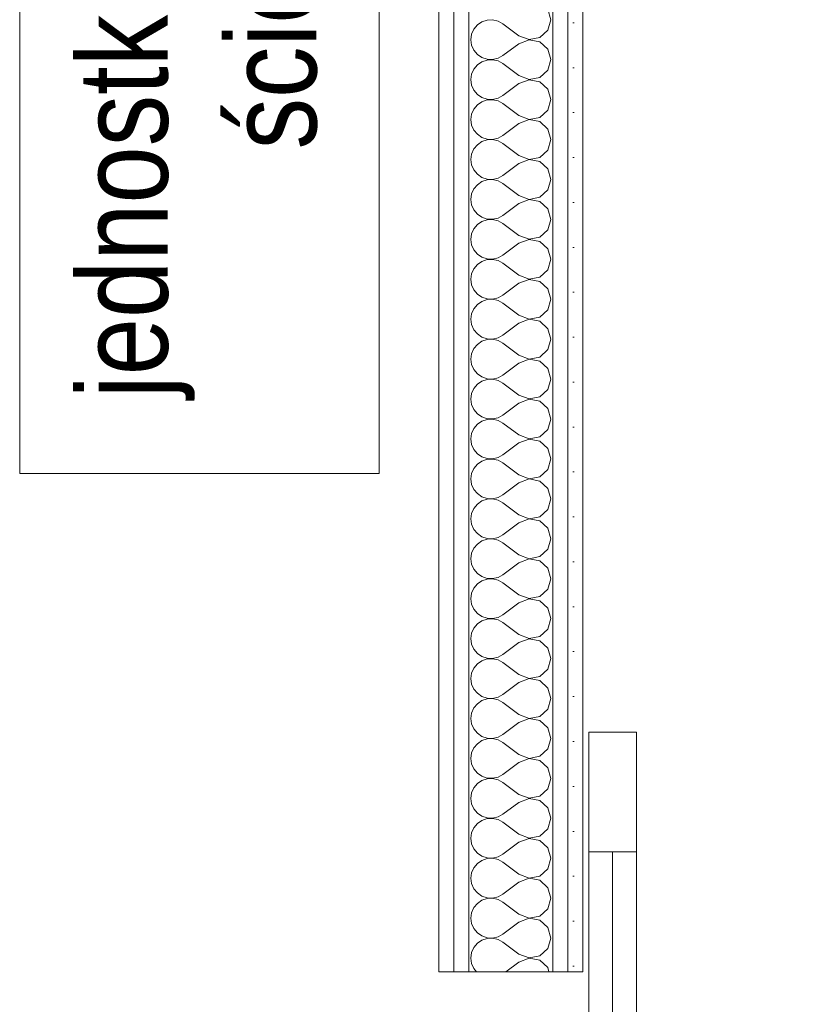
# Model space of a CAD drawing. Header units: millimetres. Extents: x 27262 to 215252, y 16288 to 306312.
# Tile 66 of 76: x 143653 to 144152, y 180595 to 181211. Entities that reach past the tile are written whole.
import ezdxf

# ---------------------------------------------------------------- set-up
doc = ezdxf.new("R2010")
doc.units = ezdxf.units.MM
doc.layers.add('Drzwi ArchiCAD', color=252, linetype='Continuous')
doc.layers.add('ROZBUDOWA_NOWE_DZIAŁOWE', color=252, linetype='Continuous')
for name, color, linetype, lineweight in [('Drzwi ArchiCAD_Nr_pióra__24', 252, 'Continuous', 15), ('Drzwi ArchiCAD_Nr_pióra__4', 252, 'Continuous', 13), ('PRZEBUDOWA_KLIMATYZACJA_Nr_pióra__10', 252, 'Continuous', 13), ('PRZEBUDOWA_KLIMATYZACJA_Nr_pióra__61', 252, 'Continuous', 13), ('ROZBUDOWA_NOWE_DZIAŁOWE_Nr_pióra__24', 252, 'Continuous', 15), ('ROZBUDOWA_NOWE_DZIAŁOWE_Nr_pióra__4', 252, 'Continuous', 13), ('ROZBUDOWA_NOWE_DZIAŁOWE_Nr_pióra__47', 252, 'Continuous', 15), ('ROZBUDOWA_NOWE_DZIAŁOWE_Nr_pióra__67', 252, 'Continuous', 13)]:
    doc.layers.add(name, color=color, linetype=linetype, lineweight=lineweight)
doc.layers.get('ROZBUDOWA_NOWE_DZIAŁOWE').off()
doc.styles.add('GENERATED_STYLE_1', font='ARIALN.TTF')
pattern_1 = [(0, (0, 0), (0, 37.5), [0, -37.5])]

# ---------------------------------------------------------------- blocks, each defined once
blk = doc.blocks.new('*X581')
at = {"layer": 'ROZBUDOWA_NOWE_DZIAŁOWE_Nr_pióra__4', "linetype": 'Continuous'}
for p, q in [((212289.82, 119916.67), (212287.33, 119925.43)), ((212225.65, 119908.76), (212223.79, 119904.55)), ((212228.58, 119912.3), (212225.65, 119908.76)), ((212232.37, 119914.91), (212228.58, 119912.3)), ((212236.73, 119916.38), (212232.37, 119914.91)), ((212241.32, 119916.6), (212236.73, 119916.38)), ((212245.8, 119915.56), (212241.32, 119916.6)), ((212249.82, 119913.33), (212245.8, 119915.56)), ((212263.16, 119903.33), (212249.82, 119913.33)), ((212287.33, 119907.9), (212289.82, 119916.67)), ((212223.79, 119904.55), (212223.16, 119900)), ((212263.16, 119903.33), (212271.66, 119900.07)), ((212271.66, 119900.07), (212280.61, 119901.76)), ((212280.61, 119901.76), (212287.33, 119907.9)), ((212223.16, 119900), (212223.79, 119895.45)), ((212223.79, 119895.45), (212225.65, 119891.24)), ((212263.16, 119896.67), (212249.82, 119886.67)), ((212271.66, 119899.93), (212263.16, 119896.67)), ((212280.61, 119898.24), (212271.66, 119899.93)), ((212287.33, 119892.1), (212280.61, 119898.24)), ((212289.82, 119883.33), (212287.33, 119892.1)), ((212225.65, 119891.24), (212228.58, 119887.7)), ((212228.58, 119887.7), (212232.37, 119885.09)), ((212232.37, 119885.09), (212236.73, 119883.62)), ((212241.32, 119883.4), (212245.8, 119884.44)), ((212245.8, 119884.44), (212249.82, 119886.67)), ((212228.58, 119878.97), (212225.65, 119875.43)), ((212232.37, 119881.57), (212228.58, 119878.97)), ((212236.73, 119883.04), (212232.37, 119881.57)), ((212236.73, 119883.62), (212241.32, 119883.4)), ((212241.32, 119883.27), (212236.73, 119883.04)), ((212245.8, 119882.23), (212241.32, 119883.27)), ((212249.82, 119880), (212245.8, 119882.23)), ((212263.16, 119870), (212249.82, 119880)), ((212287.33, 119874.57), (212289.82, 119883.33)), ((212223.79, 119871.22), (212223.16, 119866.67)), ((212225.65, 119875.43), (212223.79, 119871.22)), ((212263.16, 119870), (212271.66, 119866.73)), ((212271.66, 119866.73), (212280.61, 119868.43)), ((212280.61, 119868.43), (212287.33, 119874.57)), ((212223.16, 119866.67), (212223.79, 119862.11)), ((212223.79, 119862.11), (212225.65, 119857.9)), ((212263.16, 119863.33), (212249.82, 119853.33)), ((212271.66, 119866.6), (212263.16, 119863.33)), ((212280.61, 119864.91), (212271.66, 119866.6)), ((212287.33, 119858.76), (212280.61, 119864.91)), ((212225.65, 119857.9), (212228.58, 119854.36)), ((212228.58, 119854.36), (212232.37, 119851.76)), ((212232.37, 119851.76), (212236.73, 119850.29)), ((212241.32, 119850.07), (212245.8, 119851.11)), ((212245.8, 119851.11), (212249.82, 119853.33)), ((212289.82, 119850), (212287.33, 119858.76)), ((212228.58, 119845.64), (212225.65, 119842.1)), ((212232.37, 119848.24), (212228.58, 119845.64)), ((212236.73, 119849.71), (212232.37, 119848.24)), ((212236.73, 119850.29), (212241.32, 119850.07)), ((212241.32, 119849.93), (212236.73, 119849.71)), ((212245.8, 119848.89), (212241.32, 119849.93)), ((212249.82, 119846.67), (212245.8, 119848.89)), ((212263.16, 119836.67), (212249.82, 119846.67)), ((212287.33, 119841.24), (212289.82, 119850)), ((212223.79, 119837.89), (212223.16, 119833.33)), ((212225.65, 119842.1), (212223.79, 119837.89)), ((212263.16, 119836.67), (212271.66, 119833.4)), ((212271.66, 119833.4), (212280.61, 119835.09)), ((212280.61, 119835.09), (212287.33, 119841.24)), ((212223.16, 119833.33), (212223.79, 119828.78)), ((212223.79, 119828.78), (212225.65, 119824.57)), ((212263.16, 119830), (212249.82, 119820)), ((212271.66, 119833.27), (212263.16, 119830)), ((212280.61, 119831.57), (212271.66, 119833.27)), ((212287.33, 119825.43), (212280.61, 119831.57)), ((212225.65, 119824.57), (212228.58, 119821.03)), ((212228.58, 119821.03), (212232.37, 119818.43)), ((212232.37, 119818.43), (212236.73, 119816.96)), ((212245.8, 119817.77), (212249.82, 119820)), ((212289.82, 119816.67), (212287.33, 119825.43)), ((212228.58, 119812.3), (212225.65, 119808.76)), ((212232.37, 119814.91), (212228.58, 119812.3)), ((212236.73, 119816.38), (212232.37, 119814.91)), ((212236.73, 119816.96), (212241.32, 119816.73)), ((212241.32, 119816.6), (212236.73, 119816.38)), ((212241.32, 119816.73), (212245.8, 119817.77)), ((212245.8, 119815.56), (212241.32, 119816.6)), ((212249.82, 119813.33), (212245.8, 119815.56)), ((212263.16, 119803.33), (212249.82, 119813.33)), ((212287.33, 119807.9), (212289.82, 119816.67)), ((212223.79, 119804.55), (212223.16, 119800)), ((212225.65, 119808.76), (212223.79, 119804.55)), ((212263.16, 119803.33), (212271.66, 119800.07)), ((212271.66, 119800.07), (212280.61, 119801.76)), ((212280.61, 119801.76), (212287.33, 119807.9)), ((212223.16, 119800), (212223.79, 119795.45)), ((212223.79, 119795.45), (212225.65, 119791.24)), ((212263.16, 119796.67), (212249.82, 119786.67)), ((212271.66, 119799.93), (212263.16, 119796.67)), ((212280.61, 119798.24), (212271.66, 119799.93)), ((212287.33, 119792.1), (212280.61, 119798.24)), ((212225.65, 119791.24), (212228.58, 119787.7)), ((212228.58, 119787.7), (212232.37, 119785.09)), ((212245.8, 119784.44), (212249.82, 119786.67)), ((212289.82, 119783.33), (212287.33, 119792.1)), ((212228.58, 119778.97), (212225.65, 119775.43)), ((212232.37, 119781.57), (212228.58, 119778.97)), ((212232.37, 119785.09), (212236.73, 119783.62)), ((212236.73, 119783.04), (212232.37, 119781.57)), ((212236.73, 119783.62), (212241.32, 119783.4)), ((212241.32, 119783.27), (212236.73, 119783.04)), ((212241.32, 119783.4), (212245.8, 119784.44)), ((212245.8, 119782.23), (212241.32, 119783.27)), ((212249.82, 119780), (212245.8, 119782.23)), ((212263.16, 119770), (212249.82, 119780)), ((212287.33, 119774.57), (212289.82, 119783.33)), ((212223.79, 119771.22), (212223.16, 119766.67)), ((212225.65, 119775.43), (212223.79, 119771.22)), ((212263.16, 119770), (212271.66, 119766.73)), ((212280.61, 119768.43), (212287.33, 119774.57)), ((212223.16, 119766.67), (212223.79, 119762.11)), ((212223.79, 119762.11), (212225.65, 119757.9)), ((212263.16, 119763.33), (212249.82, 119753.33)), ((212271.66, 119766.6), (212263.16, 119763.33)), ((212271.66, 119766.73), (212280.61, 119768.43)), ((212280.61, 119764.91), (212271.66, 119766.6)), ((212287.33, 119758.76), (212280.61, 119764.91)), ((212225.65, 119757.9), (212228.58, 119754.36)), ((212228.58, 119754.36), (212232.37, 119751.76)), ((212245.8, 119751.11), (212249.82, 119753.33)), ((212289.82, 119750), (212287.33, 119758.76)), ((212228.58, 119745.64), (212225.65, 119742.1)), ((212232.37, 119748.24), (212228.58, 119745.64)), ((212232.37, 119751.76), (212236.73, 119750.29)), ((212236.73, 119749.71), (212232.37, 119748.24)), ((212236.73, 119750.29), (212241.32, 119750.07)), ((212241.32, 119749.93), (212236.73, 119749.71)), ((212241.32, 119750.07), (212245.8, 119751.11)), ((212245.8, 119748.89), (212241.32, 119749.93)), ((212249.82, 119746.67), (212245.8, 119748.89)), ((212263.16, 119736.67), (212249.82, 119746.67)), ((212287.33, 119741.24), (212289.82, 119750)), ((212223.79, 119737.89), (212223.16, 119733.33)), ((212225.65, 119742.1), (212223.79, 119737.89)), ((212263.16, 119736.67), (212271.66, 119733.4)), ((212280.61, 119735.09), (212287.33, 119741.24)), ((212223.16, 119733.33), (212223.79, 119728.78)), ((212223.79, 119728.78), (212225.65, 119724.57)), ((212263.16, 119730), (212249.82, 119720)), ((212271.66, 119733.27), (212263.16, 119730)), ((212271.66, 119733.4), (212280.61, 119735.09)), ((212280.61, 119731.57), (212271.66, 119733.27)), ((212287.33, 119725.43), (212280.61, 119731.57)), ((212225.65, 119724.57), (212228.58, 119721.03)), ((212228.58, 119721.03), (212232.37, 119718.43)), ((212245.8, 119717.77), (212249.82, 119720)), ((212289.82, 119716.67), (212287.33, 119725.43)), ((212228.58, 119712.3), (212225.65, 119708.76)), ((212232.37, 119714.91), (212228.58, 119712.3)), ((212232.37, 119718.43), (212236.73, 119716.96)), ((212236.73, 119716.38), (212232.37, 119714.91)), ((212236.73, 119716.96), (212241.32, 119716.73)), ((212241.32, 119716.6), (212236.73, 119716.38)), ((212241.32, 119716.73), (212245.8, 119717.77)), ((212245.8, 119715.56), (212241.32, 119716.6)), ((212249.82, 119713.33), (212245.8, 119715.56)), ((212263.16, 119703.33), (212249.82, 119713.33)), ((212287.33, 119707.9), (212289.82, 119716.67)), ((212223.79, 119704.55), (212223.16, 119700)), ((212225.65, 119708.76), (212223.79, 119704.55)), ((212263.16, 119703.33), (212271.66, 119700.07)), ((212280.61, 119701.76), (212287.33, 119707.9)), ((212223.16, 119700), (212223.79, 119695.45)), ((212223.79, 119695.45), (212225.65, 119691.24)), ((212263.16, 119696.67), (212249.82, 119686.67)), ((212271.66, 119699.93), (212263.16, 119696.67)), ((212271.66, 119700.07), (212280.61, 119701.76)), ((212280.61, 119698.24), (212271.66, 119699.93)), ((212287.33, 119692.1), (212280.61, 119698.24)), ((212225.65, 119691.24), (212228.58, 119687.7)), ((212228.58, 119687.7), (212232.37, 119685.09)), ((212245.8, 119684.44), (212249.82, 119686.67)), ((212289.82, 119683.33), (212287.33, 119692.1)), ((212228.58, 119678.97), (212225.65, 119675.43)), ((212232.37, 119681.57), (212228.58, 119678.97)), ((212232.37, 119685.09), (212236.73, 119683.62)), ((212236.73, 119683.04), (212232.37, 119681.57)), ((212236.73, 119683.62), (212241.32, 119683.4)), ((212241.32, 119683.27), (212236.73, 119683.04)), ((212241.32, 119683.4), (212245.8, 119684.44)), ((212245.8, 119682.23), (212241.32, 119683.27)), ((212249.82, 119680), (212245.8, 119682.23)), ((212263.16, 119670), (212249.82, 119680)), ((212287.33, 119674.57), (212289.82, 119683.33)), ((212223.79, 119671.22), (212223.16, 119666.67)), ((212225.65, 119675.43), (212223.79, 119671.22)), ((212280.61, 119668.43), (212287.33, 119674.57)), ((212223.16, 119666.67), (212223.79, 119662.11)), ((212223.79, 119662.11), (212225.65, 119657.9)), ((212263.16, 119663.33), (212249.82, 119653.33)), ((212263.16, 119670), (212271.66, 119666.73)), ((212271.66, 119666.6), (212263.16, 119663.33)), ((212271.66, 119666.73), (212280.61, 119668.43)), ((212280.61, 119664.91), (212271.66, 119666.6)), ((212287.33, 119658.76), (212280.61, 119664.91)), ((212225.65, 119657.9), (212228.58, 119654.36)), ((212228.58, 119654.36), (212232.37, 119651.76)), ((212289.82, 119650), (212287.33, 119658.76)), ((212228.58, 119645.64), (212225.65, 119642.1)), ((212232.37, 119648.24), (212228.58, 119645.64)), ((212232.37, 119651.76), (212236.73, 119650.29)), ((212236.73, 119649.71), (212232.37, 119648.24)), ((212236.73, 119650.29), (212241.32, 119650.07)), ((212241.32, 119649.93), (212236.73, 119649.71)), ((212241.32, 119650.07), (212245.8, 119651.11)), ((212245.8, 119648.89), (212241.32, 119649.93)), ((212245.8, 119651.11), (212249.82, 119653.33)), ((212249.82, 119646.67), (212245.8, 119648.89)), ((212263.16, 119636.67), (212249.82, 119646.67)), ((212287.33, 119641.24), (212289.82, 119650)), ((212223.79, 119637.89), (212223.16, 119633.33)), ((212225.65, 119642.1), (212223.79, 119637.89)), ((212280.61, 119635.09), (212287.33, 119641.24)), ((212223.16, 119633.33), (212223.79, 119628.78)), ((212263.16, 119630), (212249.82, 119620)), ((212263.16, 119636.67), (212271.66, 119633.4)), ((212271.66, 119633.27), (212263.16, 119630)), ((212271.66, 119633.4), (212280.61, 119635.09)), ((212280.61, 119631.57), (212271.66, 119633.27)), ((212287.33, 119625.43), (212280.61, 119631.57)), ((212223.79, 119628.78), (212225.65, 119624.57)), ((212225.65, 119624.57), (212228.58, 119621.03)), ((212228.58, 119621.03), (212232.37, 119618.43)), ((212289.82, 119616.67), (212287.33, 119625.43)), ((212232.37, 119614.91), (212228.58, 119612.3)), ((212232.37, 119618.43), (212236.73, 119616.96)), ((212236.73, 119616.38), (212232.37, 119614.91)), ((212236.73, 119616.96), (212241.32, 119616.73)), ((212241.32, 119616.6), (212236.73, 119616.38)), ((212241.32, 119616.73), (212245.8, 119617.77)), ((212245.8, 119615.56), (212241.32, 119616.6)), ((212245.8, 119617.77), (212249.82, 119620)), ((212249.82, 119613.33), (212245.8, 119615.56)), ((212263.16, 119603.33), (212249.82, 119613.33)), ((212287.33, 119607.9), (212289.82, 119616.67)), ((212223.79, 119604.55), (212223.16, 119600)), ((212225.65, 119608.76), (212223.79, 119604.55)), ((212228.58, 119612.3), (212225.65, 119608.76)), ((212280.61, 119601.76), (212287.33, 119607.9)), ((212223.16, 119600), (212223.79, 119595.45)), ((212263.16, 119596.67), (212249.82, 119586.67)), ((212263.16, 119603.33), (212271.66, 119600.07)), ((212271.66, 119599.93), (212263.16, 119596.67)), ((212271.66, 119600.07), (212280.61, 119601.76)), ((212280.61, 119598.24), (212271.66, 119599.93)), ((212287.33, 119592.1), (212280.61, 119598.24)), ((212223.79, 119595.45), (212225.65, 119591.24)), ((212225.65, 119591.24), (212228.58, 119587.7)), ((212289.82, 119583.33), (212287.33, 119592.1)), ((212228.58, 119587.7), (212232.37, 119585.09)), ((212232.37, 119581.57), (212228.58, 119578.97)), ((212232.37, 119585.09), (212236.73, 119583.62)), ((212236.73, 119583.04), (212232.37, 119581.57)), ((212236.73, 119583.62), (212241.32, 119583.4)), ((212241.32, 119583.27), (212236.73, 119583.04)), ((212241.32, 119583.4), (212245.8, 119584.44)), ((212245.8, 119582.23), (212241.32, 119583.27)), ((212245.8, 119584.44), (212249.82, 119586.67)), ((212249.82, 119580), (212245.8, 119582.23)), ((212263.16, 119570), (212249.82, 119580)), ((212287.33, 119574.57), (212289.82, 119583.33)), ((212225.65, 119575.43), (212223.79, 119571.22)), ((212228.58, 119578.97), (212225.65, 119575.43)), ((212280.61, 119568.43), (212287.33, 119574.57)), ((212223.79, 119571.22), (212223.16, 119566.67)), ((212223.16, 119566.67), (212223.79, 119562.11)), ((212263.16, 119563.33), (212249.82, 119553.33)), ((212263.16, 119570), (212271.66, 119566.73)), ((212271.66, 119566.6), (212263.16, 119563.33)), ((212271.66, 119566.73), (212280.61, 119568.43)), ((212280.61, 119564.91), (212271.66, 119566.6)), ((212287.33, 119558.76), (212280.61, 119564.91)), ((212223.79, 119562.11), (212225.65, 119557.9)), ((212225.65, 119557.9), (212228.58, 119554.36)), ((212289.82, 119550), (212287.33, 119558.76)), ((212228.58, 119554.36), (212232.37, 119551.76)), ((212232.37, 119548.24), (212228.58, 119545.64)), ((212232.37, 119551.76), (212236.73, 119550.29)), ((212236.73, 119549.71), (212232.37, 119548.24)), ((212236.73, 119550.29), (212241.32, 119550.07)), ((212241.32, 119549.93), (212236.73, 119549.71)), ((212241.32, 119550.07), (212245.8, 119551.11)), ((212245.8, 119548.89), (212241.32, 119549.93)), ((212245.8, 119551.11), (212249.82, 119553.33)), ((212249.82, 119546.67), (212245.8, 119548.89)), ((212287.33, 119541.24), (212289.82, 119550)), ((212225.65, 119542.1), (212223.79, 119537.89)), ((212228.58, 119545.64), (212225.65, 119542.1)), ((212263.16, 119536.67), (212249.82, 119546.67)), ((212280.61, 119535.09), (212287.33, 119541.24)), ((212223.79, 119537.89), (212223.16, 119533.33)), ((212223.16, 119533.33), (212223.79, 119528.78)), ((212263.16, 119536.67), (212271.66, 119533.4)), ((212271.66, 119533.27), (212263.16, 119530)), ((212271.66, 119533.4), (212280.61, 119535.09)), ((212280.61, 119531.57), (212271.66, 119533.27)), ((212287.33, 119525.43), (212280.61, 119531.57)), ((212223.79, 119528.78), (212225.65, 119524.57)), ((212225.65, 119524.57), (212228.58, 119521.03)), ((212263.16, 119530), (212249.82, 119520)), ((212289.82, 119516.67), (212287.33, 119525.43)), ((212228.58, 119521.03), (212232.37, 119518.43)), ((212232.37, 119514.91), (212228.58, 119512.3)), ((212232.37, 119518.43), (212236.73, 119516.96)), ((212236.73, 119516.38), (212232.37, 119514.91)), ((212236.73, 119516.96), (212241.32, 119516.73)), ((212241.32, 119516.6), (212236.73, 119516.38)), ((212241.32, 119516.73), (212245.8, 119517.77)), ((212245.8, 119515.56), (212241.32, 119516.6)), ((212245.8, 119517.77), (212249.82, 119520)), ((212249.82, 119513.33), (212245.8, 119515.56)), ((212287.33, 119507.9), (212289.82, 119516.67)), ((212225.65, 119508.76), (212223.79, 119504.55)), ((212228.58, 119512.3), (212225.65, 119508.76)), ((212263.16, 119503.33), (212249.82, 119513.33)), ((212280.61, 119501.76), (212287.33, 119507.9)), ((212223.79, 119504.55), (212223.16, 119500)), ((212223.16, 119500), (212223.79, 119495.45)), ((212263.16, 119503.33), (212271.66, 119500.07)), ((212271.66, 119499.93), (212263.16, 119496.67)), ((212271.66, 119500.07), (212280.61, 119501.76)), ((212280.61, 119498.24), (212271.66, 119499.93)), ((212287.33, 119492.1), (212280.61, 119498.24)), ((212223.79, 119495.45), (212225.65, 119491.24)), ((212225.65, 119491.24), (212228.58, 119487.7)), ((212263.16, 119496.67), (212249.82, 119486.67)), ((212289.82, 119483.33), (212287.33, 119492.1)), ((212228.58, 119487.7), (212232.37, 119485.09)), ((212232.37, 119481.57), (212228.58, 119478.97)), ((212232.37, 119485.09), (212236.73, 119483.62)), ((212236.73, 119483.04), (212232.37, 119481.57)), ((212236.73, 119483.62), (212241.32, 119483.4)), ((212241.32, 119483.27), (212236.73, 119483.04)), ((212241.32, 119483.4), (212245.8, 119484.44)), ((212245.8, 119482.23), (212241.32, 119483.27)), ((212245.8, 119484.44), (212249.82, 119486.67)), ((212249.82, 119480), (212245.8, 119482.23)), ((212287.33, 119474.57), (212289.82, 119483.33)), ((212225.65, 119475.43), (212223.79, 119471.22)), ((212228.58, 119478.97), (212225.65, 119475.43)), ((212263.16, 119470), (212249.82, 119480)), ((212280.61, 119468.43), (212287.33, 119474.57)), ((212223.79, 119471.22), (212223.16, 119466.67)), ((212223.16, 119466.67), (212223.79, 119462.11)), ((212263.16, 119470), (212271.66, 119466.73)), ((212271.66, 119466.6), (212263.16, 119463.33)), ((212271.66, 119466.73), (212280.61, 119468.43)), ((212280.61, 119464.91), (212271.66, 119466.6)), ((212287.33, 119458.76), (212280.61, 119464.91)), ((212223.79, 119462.11), (212225.65, 119457.9)), ((212225.65, 119457.9), (212228.58, 119454.36)), ((212263.16, 119463.33), (212249.82, 119453.33)), ((212289.82, 119450), (212287.33, 119458.76)), ((212228.58, 119454.36), (212232.37, 119451.76)), ((212232.37, 119448.24), (212228.58, 119445.64)), ((212232.37, 119451.76), (212236.73, 119450.29)), ((212236.73, 119449.71), (212232.37, 119448.24)), ((212236.73, 119450.29), (212241.32, 119450.07)), ((212241.32, 119449.93), (212236.73, 119449.71)), ((212241.32, 119450.07), (212245.8, 119451.11)), ((212245.8, 119448.89), (212241.32, 119449.93)), ((212245.8, 119451.11), (212249.82, 119453.33)), ((212249.82, 119446.67), (212245.8, 119448.89)), ((212287.33, 119441.24), (212289.82, 119450)), ((212225.65, 119442.1), (212223.79, 119437.89)), ((212228.58, 119445.64), (212225.65, 119442.1)), ((212263.16, 119436.67), (212249.82, 119446.67)), ((212280.61, 119435.09), (212287.33, 119441.24)), ((212223.79, 119437.89), (212223.16, 119433.33)), ((212223.16, 119433.33), (212223.79, 119428.78)), ((212263.16, 119436.67), (212271.66, 119433.4)), ((212271.66, 119433.27), (212263.16, 119430)), ((212271.66, 119433.4), (212280.61, 119435.09)), ((212280.61, 119431.57), (212271.66, 119433.27)), ((212223.79, 119428.78), (212225.65, 119424.57)), ((212225.65, 119424.57), (212228.58, 119421.03)), ((212263.16, 119430), (212249.82, 119420)), ((212287.33, 119425.43), (212280.61, 119431.57)), ((212289.82, 119416.67), (212287.33, 119425.43)), ((212228.58, 119421.03), (212232.37, 119418.43)), ((212232.37, 119418.43), (212236.73, 119416.96)), ((212236.73, 119416.38), (212232.37, 119414.91)), ((212236.73, 119416.96), (212241.32, 119416.73)), ((212241.32, 119416.6), (212236.73, 119416.38)), ((212241.32, 119416.73), (212245.8, 119417.77)), ((212245.8, 119415.56), (212241.32, 119416.6)), ((212245.8, 119417.77), (212249.82, 119420)), ((212249.82, 119413.33), (212245.8, 119415.56)), ((212287.33, 119407.9), (212289.82, 119416.67)), ((212225.65, 119408.76), (212223.79, 119404.55)), ((212228.58, 119412.3), (212225.65, 119408.76)), ((212232.37, 119414.91), (212228.58, 119412.3)), ((212263.16, 119403.33), (212249.82, 119413.33)), ((212280.61, 119401.76), (212287.33, 119407.9)), ((212223.79, 119404.55), (212223.16, 119400)), ((212223.16, 119400), (212223.79, 119395.45)), ((212263.16, 119403.33), (212271.66, 119400.07)), ((212271.66, 119399.93), (212263.16, 119396.67)), ((212271.66, 119400.07), (212280.61, 119401.76)), ((212280.61, 119398.24), (212271.66, 119399.93)), ((212223.79, 119395.45), (212225.65, 119391.24)), ((212225.65, 119391.24), (212228.58, 119387.7)), ((212263.16, 119396.67), (212249.82, 119386.67)), ((212287.33, 119392.1), (212280.61, 119398.24)), ((212289.82, 119383.33), (212287.33, 119392.1)), ((212228.58, 119387.7), (212232.37, 119385.09)), ((212232.37, 119385.09), (212236.73, 119383.62)), ((212236.73, 119383.04), (212232.37, 119381.57)), ((212236.73, 119383.62), (212241.32, 119383.4)), ((212241.32, 119383.27), (212236.73, 119383.04)), ((212241.32, 119383.4), (212245.8, 119384.44)), ((212245.8, 119382.23), (212241.32, 119383.27)), ((212245.8, 119384.44), (212249.82, 119386.67)), ((212287.33, 119374.57), (212289.82, 119383.33)), ((212225.65, 119375.43), (212223.79, 119371.22)), ((212228.58, 119378.97), (212225.65, 119375.43)), ((212232.37, 119381.57), (212228.58, 119378.97)), ((212249.82, 119380), (212245.8, 119382.23)), ((212263.16, 119370), (212249.82, 119380)), ((212280.61, 119368.43), (212287.33, 119374.57)), ((212223.79, 119371.22), (212223.16, 119366.67)), ((212223.16, 119366.67), (212223.79, 119362.11)), ((212263.16, 119370), (212271.66, 119366.73)), ((212271.66, 119366.6), (212263.16, 119363.33)), ((212271.66, 119366.73), (212280.61, 119368.43)), ((212280.61, 119364.91), (212271.66, 119366.6)), ((212223.79, 119362.11), (212225.65, 119357.9)), ((212225.65, 119357.9), (212228.58, 119354.36)), ((212263.16, 119363.33), (212249.82, 119353.33)), ((212287.33, 119358.76), (212280.61, 119364.91)), ((212289.82, 119350), (212287.33, 119358.76)), ((212228.58, 119354.36), (212232.37, 119351.76)), ((212232.37, 119351.76), (212236.73, 119350.29)), ((212236.73, 119349.71), (212232.37, 119348.24)), ((212236.73, 119350.29), (212241.32, 119350.07)), ((212241.32, 119349.93), (212236.73, 119349.71)), ((212241.32, 119350.07), (212245.8, 119351.11)), ((212245.8, 119348.89), (212241.32, 119349.93)), ((212245.8, 119351.11), (212249.82, 119353.33)), ((212287.33, 119341.24), (212289.82, 119350)), ((212225.65, 119342.1), (212223.79, 119337.89)), ((212228.58, 119345.64), (212225.65, 119342.1)), ((212232.37, 119348.24), (212228.58, 119345.64)), ((212249.82, 119346.67), (212245.8, 119348.89)), ((212263.16, 119336.67), (212249.82, 119346.67)), ((212223.79, 119337.89), (212223.16, 119333.33)), ((212223.16, 119333.33), (212223.79, 119328.78)), ((212263.16, 119336.67), (212271.66, 119333.4)), ((212271.66, 119333.27), (212263.16, 119330)), ((212271.66, 119333.4), (212280.61, 119335.09)), ((212280.61, 119331.57), (212271.66, 119333.27)), ((212280.61, 119335.09), (212287.33, 119341.24)), ((212223.79, 119328.78), (212225.65, 119324.57)), ((212263.16, 119330), (212249.82, 119320)), ((212287.33, 119325.43), (212280.61, 119331.57)), ((212289.82, 119316.67), (212287.33, 119325.43)), ((212225.65, 119324.57), (212228.58, 119321.03)), ((212228.58, 119321.03), (212232.37, 119318.43)), ((212232.37, 119318.43), (212236.73, 119316.96)), ((212236.73, 119316.96), (212241.32, 119316.73)), ((212241.32, 119316.73), (212245.8, 119317.77)), ((212245.8, 119317.77), (212249.82, 119320)), ((212287.33, 119307.9), (212289.82, 119316.67)), ((212225.65, 119308.76), (212223.79, 119304.55)), ((212228.58, 119312.3), (212225.65, 119308.76)), ((212232.37, 119314.91), (212228.58, 119312.3)), ((212236.73, 119316.38), (212232.37, 119314.91)), ((212241.32, 119316.6), (212236.73, 119316.38)), ((212245.8, 119315.56), (212241.32, 119316.6)), ((212249.82, 119313.33), (212245.8, 119315.56)), ((212263.16, 119303.33), (212249.82, 119313.33)), ((212223.79, 119304.55), (212223.16, 119300)), ((212263.16, 119303.33), (212271.66, 119300.07)), ((212271.66, 119300.07), (212280.61, 119301.76)), ((212280.61, 119301.76), (212287.33, 119307.9)), ((212223.16, 119300), (212223.79, 119295.45)), ((212223.79, 119295.45), (212225.65, 119291.24)), ((212263.16, 119296.67), (212249.82, 119286.67)), ((212271.66, 119299.93), (212263.16, 119296.67)), ((212280.61, 119298.24), (212271.66, 119299.93)), ((212287.33, 119292.1), (212280.61, 119298.24)), ((212289.82, 119283.33), (212287.33, 119292.1)), ((212225.65, 119291.24), (212228.58, 119287.7)), ((212228.58, 119287.7), (212232.37, 119285.09)), ((212232.37, 119285.09), (212236.73, 119283.62)), ((212241.32, 119283.4), (212245.8, 119284.44)), ((212245.8, 119284.44), (212249.82, 119286.67)), ((212228.58, 119278.97), (212225.65, 119275.43)), ((212232.37, 119281.57), (212228.58, 119278.97)), ((212236.73, 119283.04), (212232.37, 119281.57)), ((212236.73, 119283.62), (212241.32, 119283.4)), ((212241.32, 119283.27), (212236.73, 119283.04)), ((212245.8, 119282.23), (212241.32, 119283.27)), ((212249.82, 119280), (212245.8, 119282.23)), ((212263.16, 119270), (212249.82, 119280)), ((212287.33, 119274.57), (212289.82, 119283.33)), ((212223.79, 119271.22), (212223.16, 119266.67)), ((212225.65, 119275.43), (212223.79, 119271.22)), ((212263.16, 119270), (212271.66, 119266.73)), ((212271.66, 119266.73), (212280.61, 119268.43)), ((212280.61, 119268.43), (212287.33, 119274.57)), ((212223.16, 119266.67), (212223.79, 119262.11)), ((212223.79, 119262.11), (212225.65, 119257.9)), ((212263.16, 119263.33), (212249.82, 119253.33)), ((212271.66, 119266.6), (212263.16, 119263.33)), ((212280.61, 119264.91), (212271.66, 119266.6)), ((212287.33, 119258.76), (212280.61, 119264.91)), ((212225.65, 119257.9), (212228.58, 119254.36)), ((212228.58, 119254.36), (212232.37, 119251.76)), ((212232.37, 119251.76), (212236.73, 119250.29)), ((212241.32, 119250.07), (212245.8, 119251.11)), ((212245.8, 119251.11), (212249.82, 119253.33)), ((212289.82, 119250), (212287.33, 119258.76)), ((212228.58, 119245.64), (212225.65, 119242.1)), ((212232.37, 119248.24), (212228.58, 119245.64)), ((212236.73, 119249.71), (212232.37, 119248.24)), ((212236.73, 119250.29), (212241.32, 119250.07)), ((212241.32, 119249.93), (212236.73, 119249.71)), ((212245.8, 119248.89), (212241.32, 119249.93)), ((212249.82, 119246.67), (212245.8, 119248.89)), ((212263.16, 119236.67), (212249.82, 119246.67)), ((212287.33, 119241.24), (212289.82, 119250)), ((212223.79, 119237.89), (212223.16, 119233.33)), ((212225.65, 119242.1), (212223.79, 119237.89)), ((212263.16, 119236.67), (212271.66, 119233.4)), ((212271.66, 119233.4), (212280.61, 119235.09)), ((212280.61, 119235.09), (212287.33, 119241.24)), ((212223.16, 119233.33), (212223.79, 119228.78)), ((212223.79, 119228.78), (212225.65, 119224.57)), ((212263.16, 119230), (212249.82, 119220)), ((212271.66, 119233.27), (212263.16, 119230)), ((212280.61, 119231.57), (212271.66, 119233.27)), ((212287.33, 119225.43), (212280.61, 119231.57)), ((212225.65, 119224.57), (212228.58, 119221.03)), ((212228.58, 119221.03), (212232.37, 119218.43)), ((212232.37, 119218.43), (212236.73, 119216.96)), ((212245.8, 119217.77), (212249.82, 119220)), ((212289.82, 119216.67), (212287.33, 119225.43)), ((212228.58, 119212.3), (212225.65, 119208.76)), ((212232.37, 119214.91), (212228.58, 119212.3)), ((212236.73, 119216.38), (212232.37, 119214.91)), ((212236.73, 119216.96), (212241.32, 119216.73)), ((212241.32, 119216.6), (212236.73, 119216.38)), ((212241.32, 119216.73), (212245.8, 119217.77)), ((212245.8, 119215.56), (212241.32, 119216.6)), ((212249.82, 119213.33), (212245.8, 119215.56)), ((212263.16, 119203.33), (212249.82, 119213.33)), ((212287.33, 119207.9), (212289.82, 119216.67)), ((212223.79, 119204.55), (212223.16, 119200)), ((212225.65, 119208.76), (212223.79, 119204.55)), ((212263.16, 119203.33), (212271.66, 119200.07)), ((212271.66, 119200.07), (212280.61, 119201.76)), ((212280.61, 119201.76), (212287.33, 119207.9)), ((212223.16, 119200), (212223.79, 119195.45)), ((212223.79, 119195.45), (212225.65, 119191.24)), ((212263.16, 119196.67), (212249.82, 119186.67)), ((212271.66, 119199.93), (212263.16, 119196.67)), ((212280.61, 119198.24), (212271.66, 119199.93)), ((212287.33, 119192.1), (212280.61, 119198.24)), ((212225.65, 119191.24), (212228.58, 119187.7)), ((212228.58, 119187.7), (212232.37, 119185.09)), ((212245.8, 119184.44), (212249.82, 119186.67)), ((212289.82, 119183.33), (212287.33, 119192.1)), ((212228.58, 119178.97), (212225.65, 119175.43)), ((212232.37, 119181.57), (212228.58, 119178.97)), ((212232.37, 119185.09), (212236.73, 119183.62)), ((212236.73, 119183.04), (212232.37, 119181.57)), ((212236.73, 119183.62), (212241.32, 119183.4)), ((212241.32, 119183.27), (212236.73, 119183.04)), ((212241.32, 119183.4), (212245.8, 119184.44)), ((212245.8, 119182.23), (212241.32, 119183.27)), ((212249.82, 119180), (212245.8, 119182.23)), ((212263.16, 119170), (212249.82, 119180)), ((212287.33, 119174.57), (212289.82, 119183.33)), ((212223.79, 119171.22), (212223.16, 119166.67)), ((212225.65, 119175.43), (212223.79, 119171.22)), ((212263.16, 119170), (212271.66, 119166.73)), ((212280.61, 119168.43), (212287.33, 119174.57)), ((212223.16, 119166.67), (212223.79, 119162.11)), ((212223.79, 119162.11), (212225.65, 119157.9)), ((212263.16, 119163.33), (212249.82, 119153.33)), ((212271.66, 119166.6), (212263.16, 119163.33)), ((212271.66, 119166.73), (212280.61, 119168.43)), ((212280.61, 119164.91), (212271.66, 119166.6)), ((212287.33, 119158.76), (212280.61, 119164.91)), ((212225.65, 119157.9), (212228.58, 119154.36)), ((212228.58, 119154.36), (212232.37, 119151.76)), ((212245.8, 119151.11), (212249.82, 119153.33)), ((212289.82, 119150), (212287.33, 119158.76)), ((212228.58, 119145.64), (212225.65, 119142.1)), ((212232.37, 119148.24), (212228.58, 119145.64)), ((212232.37, 119151.76), (212236.73, 119150.29)), ((212236.73, 119149.71), (212232.37, 119148.24)), ((212236.73, 119150.29), (212241.32, 119150.07)), ((212241.32, 119149.93), (212236.73, 119149.71)), ((212241.32, 119150.07), (212245.8, 119151.11)), ((212245.8, 119148.89), (212241.32, 119149.93)), ((212249.82, 119146.67), (212245.8, 119148.89)), ((212263.16, 119136.67), (212249.82, 119146.67)), ((212287.33, 119141.24), (212289.82, 119150)), ((212223.79, 119137.89), (212223.16, 119133.33)), ((212225.65, 119142.1), (212223.79, 119137.89)), ((212263.16, 119136.67), (212271.66, 119133.4)), ((212280.61, 119135.09), (212287.33, 119141.24)), ((212223.16, 119133.33), (212223.79, 119128.78)), ((212223.79, 119128.78), (212225.65, 119124.57)), ((212263.16, 119130), (212252.34, 119121.89)), ((212271.66, 119133.27), (212263.16, 119130)), ((212271.66, 119133.4), (212280.61, 119135.09)), ((212280.61, 119131.57), (212271.66, 119133.27)), ((212287.33, 119125.43), (212280.61, 119131.57)), ((212225.65, 119124.57), (212227.87, 119121.89)), ((212288.34, 119121.89), (212287.33, 119125.43))]:
    blk.add_line(p, q, dxfattribs=at)
blk = doc.blocks.new('Drzwi wejściowe_ przesuwne 19_2')
at = {"layer": 'Drzwi ArchiCAD_Nr_pióra__24', "linetype": 'Continuous'}
for p, q in [((-400, 70), (-300, 70)), ((-400, 30), (-400, 70)), ((-300, 50), (-300, 70)), ((-300, 70), (700, 70)), ((-300, 70), (-300, 30)), ((700, 70), (700, 50)), ((700, 30), (700, 70)), ((700, 70), (800, 70)), ((800, 70), (800, 30)), ((700, 50), (-300, 50)), ((-300, 30), (-300, 50)), ((-300, 50), (700, 50)), ((-300, 50), (700, 50)), ((700, 50), (700, 30)), ((-300, 30), (-400, 30)), ((700, 30), (-300, 30)), ((800, 30), (700, 30))]:
    blk.add_line(p, q, dxfattribs=at)
at = {"layer": 'Drzwi ArchiCAD_Nr_pióra__4', "linetype": 'Continuous'}
for p, q in [((400, 170), (350, 220)), ((200, 170), (400, 170)), ((400, 170), (350, 120))]:
    blk.add_line(p, q, dxfattribs=at)
blk = doc.blocks.new('Ściana_143', base_point=(212316.49, 115826.05))
at = {"layer": 'ROZBUDOWA_NOWE_DZIAŁOWE_Nr_pióra__24', "linetype": 'Continuous'}
h = blk.add_hatch(dxfattribs=at)
h.set_pattern_fill('GIPS', color=256, style=0, pattern_type=2)
h.set_pattern_definition(pattern_1)
h.paths.add_polyline_path([(212196.49, 121145.59), (212196.49, 119121.89), (212208.99, 119121.89), (212208.99, 121145.59)])
h = blk.add_hatch(dxfattribs=at)
h.set_pattern_fill('GIPS', color=256, style=0, pattern_type=2)
h.set_pattern_definition(pattern_1)
h.paths.add_polyline_path([(212221.49, 121145.59), (212208.99, 121145.59), (212208.99, 119121.89), (212221.49, 119121.89)])
h = blk.add_hatch(dxfattribs=at)
h.set_pattern_fill('GIPS', color=256, style=0, pattern_type=2)
h.set_pattern_definition(pattern_1)
h.paths.add_polyline_path([(212291.49, 119121.89), (212303.99, 119121.89), (212303.99, 121145.59), (212291.49, 121145.59)])
h = blk.add_hatch(dxfattribs=at)
h.set_pattern_fill('GIPS', color=256, style=0, pattern_type=2)
h.set_pattern_definition(pattern_1)
h.paths.add_polyline_path([(212303.99, 121145.59), (212303.99, 119121.89), (212316.49, 119121.89), (212316.49, 121145.59)])
at = {"layer": 'ROZBUDOWA_NOWE_DZIAŁOWE_Nr_pióra__47', "linetype": 'Continuous'}
for p, q in [((212208.99, 119121.89), (212196.49, 119121.89)), ((212221.49, 119121.89), (212208.99, 119121.89)), ((212291.49, 119121.89), (212221.49, 119121.89)), ((212303.99, 119121.89), (212291.49, 119121.89)), ((212316.49, 119121.89), (212303.99, 119121.89))]:
    blk.add_line(p, q, dxfattribs=at)
at = {"layer": 'ROZBUDOWA_NOWE_DZIAŁOWE_Nr_pióra__47', "linetype": 'Continuous', "flags": 128}
for points in [[(212196.49, 121145.59), (212196.49, 119121.89)], [(212316.49, 119121.89), (212316.49, 121145.59)]]:
    blk.add_lwpolyline(points, dxfattribs=at)
at = {"layer": 'ROZBUDOWA_NOWE_DZIAŁOWE_Nr_pióra__67', "linetype": 'Continuous'}
for p, q in [((212208.99, 121145.59), (212208.99, 119121.89)), ((212221.49, 121145.59), (212221.49, 119121.89)), ((212291.49, 119121.89), (212291.49, 121145.59)), ((212303.99, 119121.89), (212303.99, 121145.59))]:
    blk.add_line(p, q, dxfattribs=at)
at = {"layer": 'Drzwi ArchiCAD', "linetype": 'Continuous', "xscale": -1, "zscale": 1000, "rotation": 270}
blk.add_blockref('Drzwi wejściowe_ przesuwne 19_2', (212291.49, 118521.89), dxfattribs=at)
at = {"layer": 'ROZBUDOWA_NOWE_DZIAŁOWE'}
blk.add_blockref('*X581', (0, 0), dxfattribs=at)

msp = doc.modelspace()

# ---------------------------------------------------------------- linework, layer by layer
at = {"layer": 'PRZEBUDOWA_KLIMATYZACJA_Nr_pióra__10', "color": 252, "linetype": 'Continuous'}
for p, q in [((143653.34, 181827.27), (143653.34, 180927.27)), ((143878.34, 180927.27), (143878.34, 181827.27)), ((143653.34, 180927.27), (143878.34, 180927.27))]:
    msp.add_line(p, q, dxfattribs=at)

# ---------------------------------------------------------------- block references
at = {"layer": 'ROZBUDOWA_NOWE_DZIAŁOWE', "color": 252, "xscale": 0.75, "yscale": 0.75, "zscale": 0.75}
msp.add_blockref('Ściana_143', (144005.84, 178143.34), dxfattribs=at)

# ---------------------------------------------------------------- texts
at = {"layer": 'PRZEBUDOWA_KLIMATYZACJA_Nr_pióra__61', "color": 252, "linetype": 'Continuous', "insert": (143689.77, 181377.27), "char_height": 56.25, "width": 904.3448, "attachment_point": 2, "rotation": 90, "line_spacing_factor": 0.992999, "style": 'GENERATED_STYLE_1'}
msp.add_mtext('\\A1;{\\fArial Narrow|b0|i0|c238|p34;jednostka wew. klimatyzacji, ścienna typu split}', dxfattribs=at)

doc.saveas('drawing.dxf')
